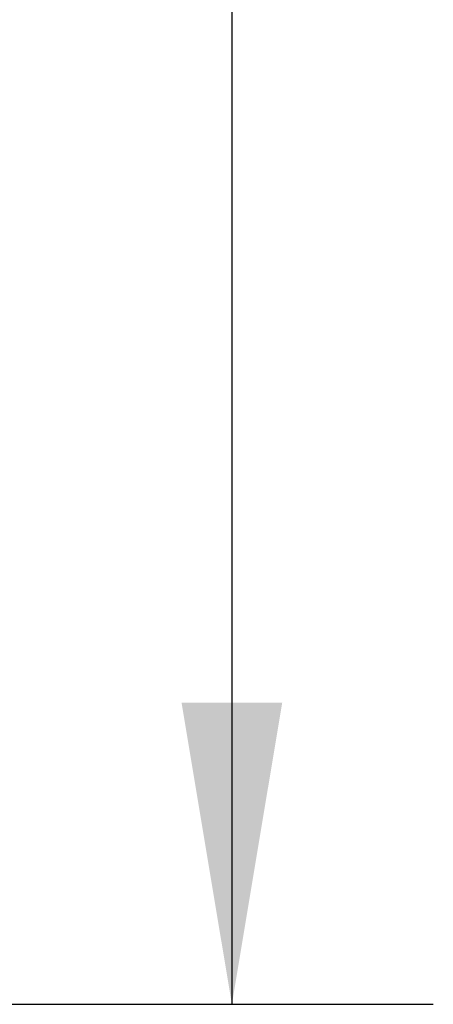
# Model space of a CAD drawing. Header units: millimetres. Extents: x 0 to 420, y 0 to 297.
# Tile 59 of 90: x 214.35 to 218.46, y 194.43 to 204.22. Entities that reach past the tile are written whole.
import ezdxf

# ---------------------------------------------------------------- set-up
doc = ezdxf.new("R2010")
doc.units = ezdxf.units.MM
doc.layers.add('CARTIGLIO', color=140, linetype='Continuous')
doc.styles.add('SLDTEXTSTYLE3', font='TXT', dxfattribs={"width": 0.75})
doc.dimstyles.new('SLDDIMSTYLE0', dxfattribs={"dimtxt": 3, "dimasz": 3, "dimexe": 0, "dimexo": 0.0625, "dimgap": 0.75, "dimtad": 1, "dimdec": 0, "dimlfac": 20, "dimrnd": 1e-09, "dimzin": 12, "dimdsep": 46, "dimtxsty": 'SLDTEXTSTYLE3', "dimsah": 1, "dimcen": 0.09, "dimadec": 0, "dimazin": 3, "dimtfac": 1, "dimtdec": 3, "dimtofl": 0, "dimtmove": 0, "dimatfit": 3, "dimfxl": 0, "dimfrac": 2, "dimtolj": 1, "dimtzin": 12, "dimarcsym": 0})

# ---------------------------------------------------------------- blocks, each defined once
blk = doc.blocks.new('_D')
at = {"layer": 'CARTIGLIO'}
for p, q in [((204.4865, 239.4733), (218.458, 239.4733)), ((216.458, 239.4733), (216.458, 194.4307)), ((193.1765, 194.4307), (218.458, 194.4307))]:
    blk.add_line(p, q, dxfattribs=at)
for points in [[(216.458, 239.4733), (215.958, 236.4733), (216.958, 236.4733)], [(216.458, 194.4307), (216.958, 197.4307), (215.958, 197.4307)]]:
    blk.add_solid(points, dxfattribs=at)
at = {"layer": 'CARTIGLIO', "insert": (212.5908, 215.8437), "char_height": 3, "attachment_point": 1, "rotation": 90, "style": 'SLDTEXTSTYLE3'}
blk.add_mtext('1', dxfattribs=at)

msp = doc.modelspace()

# ---------------------------------------------------------------- dimensions: what is measured, and where the dimension line sits
at = {"layer": 'CARTIGLIO'}
dim = msp.add_linear_dim(base=(216.458, 194.43068), p1=(202.48652, 239.47329), p2=(191.17652, 194.43068), angle=90, dimstyle='SLDDIMSTYLE0', dxfattribs=at)
dim.commit()
dim.dimension.update_dxf_attribs({"geometry": '_D', "text_midpoint": (216.458, 216.95199), "dimtype": 160})

doc.saveas('drawing.dxf')
